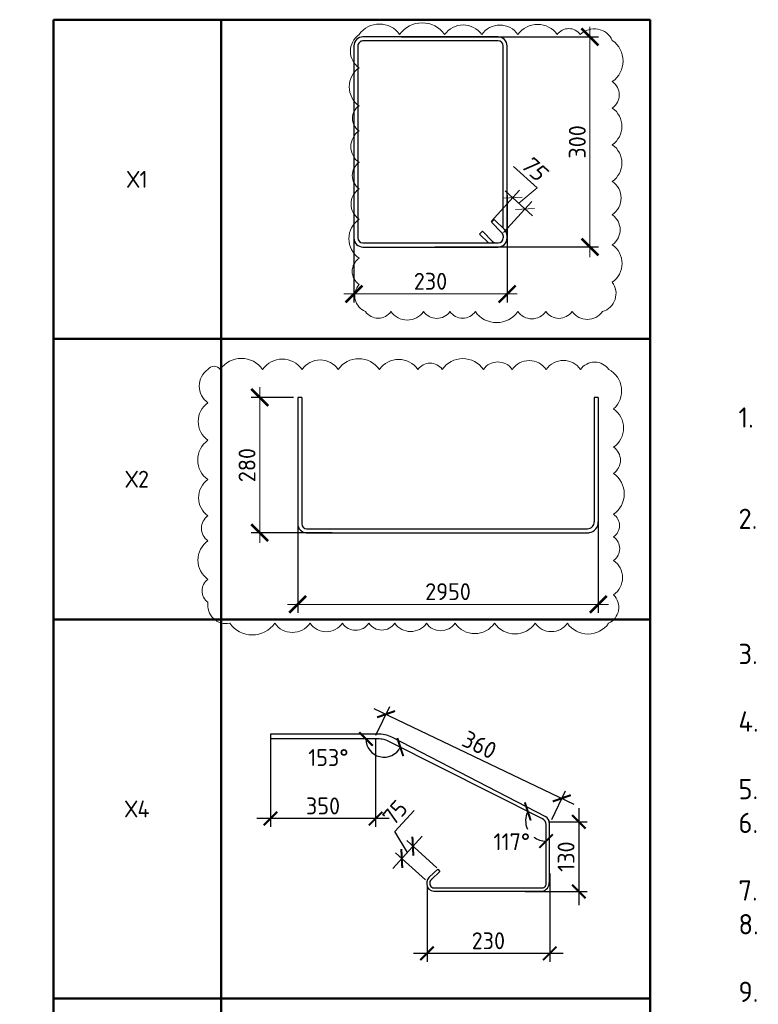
# Model space of a CAD drawing. Header units: millimetres. Extents: x -42044588 to 856694, y -806701 to 941911.
# Tile 180 of 256: x -52493 to -41562, y -348167 to -333592. Entities that reach past the tile are written whole.
import ezdxf

# ---------------------------------------------------------------- set-up
doc = ezdxf.new("R2010")
doc.units = ezdxf.units.MM
doc.linetypes.add('ACAD_ISO02W100', pattern=[15, 12, -3])
doc.layers.add('0 @ 100', color=7, linetype='Continuous')
doc.layers.add('пунктир', color=4, linetype='ACAD_ISO02W100')
for name, color, linetype, lineweight in [('907Сл Осевые', 1, 'Continuous', 0), ('RAZMER', 100, 'Continuous', 15), ('RAZMER @ 100', 100, 'Continuous', 15), ('Выноски', 20, 'Continuous', 20), ('РАЗМЕРЫ', 1, 'Continuous', 9), ('Узлы', 7, 'Continuous', 0)]:
    doc.layers.add(name, color=color, linetype=linetype, lineweight=lineweight)
doc.styles.add('GOST 2.304', font='CS_Gost2304.shx')
doc.styles.add('GOST-2.304_Type-B', font='GOST_Common.ttf')
doc.styles.add('ГОСТ', font='GOST_Common.ttf')
doc.styles.add('ГОСТ 2.304', font='GOST_Common.ttf')
doc.styles.add('Украинский', font='isocpeur.ttf', dxfattribs={"oblique": 12})
doc.dimstyles.new('10', dxfattribs={"dimscale": 0, "dimtxt": 250, "dimasz": 200, "dimexe": 150, "dimexo": 0, "dimgap": 60, "dimtad": 1, "dimdec": 0, "dimlfac": 0.1, "dimrnd": 1, "dimzin": 0, "dimdsep": 46, "dimtxsty": 'ГОСТ 2.304', "dimblk": 'OBLIQUE', "dimcen": 0.09, "dimdle": 150, "dimadec": 0, "dimazin": 0, "dimtfac": 1, "dimtdec": 0, "dimtmove": 1, "dimatfit": 2, "dimfxl": 0, "dimtzin": 0, "dimlwd": 0, "dimlwe": 0, "dimarcsym": 0})
doc.dimstyles.new('ГОСТ', dxfattribs={"dimscale": 0, "dimtxt": 2.5, "dimasz": 2.5, "dimexe": 1.25, "dimexo": 0.625, "dimtad": 1, "dimdec": 0, "dimtxsty": 'ГОСТ', "dimblk": 'ARCHTICK', "dimcen": 2.5, "dimdle": 1.5, "dimclrd": 256, "dimclre": 256, "dimclrt": 256, "dimadec": 0, "dimazin": 0, "dimtfac": 1, "dimtdec": 0, "dimtmove": 1, "dimatfit": 3, "dimfxl": 0, "dimlwd": -1, "dimarcsym": 0})
doc.dimstyles.new('СПДС', dxfattribs={"dimscale": 100, "dimtxt": 2.5, "dimasz": 2, "dimexe": 1.25, "dimexo": 0, "dimtad": 1, "dimdec": 0, "dimrnd": 5, "dimtxsty": 'GOST-2.304_Type-B', "dimblk": 'ARCHTICK', "dimcen": 2.5, "dimdle": 2, "dimclrd": 1, "dimclre": 1, "dimclrt": 1, "dimadec": 0, "dimazin": 2, "dimtfac": 0.75, "dimtdec": 0, "dimtmove": 1, "dimatfit": 3, "dimfxl": 0, "dimtolj": 1, "dimarcsym": 0})

# ---------------------------------------------------------------- blocks, each defined once
blk = doc.blocks.new('*U361')
at = {"color": 0, "linetype": 'ByBlock', "lineweight": -2}
for p, q in [((-10, 491.1), (-10, 12.5)), ((-10, 486.1), (-10, 491.1)), ((0, 486.1), (0, 491.1)), ((349.4, 513.6), (12.5, 513.6)), ((349.4, 503.6), (12.5, 503.6)), ((51.8, 474.5), (26.3, 499.9)), ((36.8, 503.6), (58.9, 481.5)), ((361.9, 12.5), (361.9, 491.1)), ((371.9, 12.5), (371.9, 491.1)), ((22, 444.7), (-3.4, 470.2)), ((0, 466.8), (0, 12.5)), ((3.7, 477.2), (29.1, 451.8)), ((58.9, 481.5), (51.8, 474.5)), ((29.1, 451.8), (22, 444.7)), ((12.5, 0), (349.4, 0)), ((12.5, -10), (349.4, -10))]:
    blk.add_line(p, q, dxfattribs=at)
for centre, radius, start, end in [((12.5, 491.1), 22.5, 90, 180), ((12.5, 491.1), 12.5, 90, 180), ((17.5, 491.1), 12.5, 45, 90), ((349.4, 491.1), 22.5, 0, 90), ((349.4, 491.1), 12.5, 0, 90), ((12.5, 486.1), 22.5, 180, 225), ((12.5, 486.1), 12.5, 180, 225), ((12.5, 12.5), 22.5, 180, 270), ((12.5, 12.5), 12.5, 180, 270), ((349.4, 12.5), 12.5, 270, 0), ((349.4, 12.5), 22.5, 270, 0)]:
    blk.add_arc(centre, radius, start, end, dxfattribs=at)
at = {"style": 'GOST 2.304', "oblique": 15, "flags": 9}
for tag, p in [('ДИАМЕТР', (-52.8, -63)), ('КЛАСС', (-53, -68.7)), ('ДЛИНА', (-52.5, -73.8)), ('ПОЗИЦИЯ', (-52.3, -58)), ('МАССА', (-52.3, -78.3))]:
    blk.add_attdef(tag, p, '', height=2.5, dxfattribs=at)
blk = doc.blocks.new('_ArchTick')
at = {"color": 0, "linetype": 'ByBlock', "const_width": 0.15}
blk.add_lwpolyline([(-0.5, -0.5), (0.5, 0.5)], dxfattribs=at)
blk = doc.blocks.new('*D6428')
at = {"layer": 'DEFPOINTS', "color": 0, "transparency": 16777216}
for p in [(-46903, -333846), (-46413, -336956), (-44053, -336956)]:
    blk.add_point(p, dxfattribs=at)
at = {"layer": 'RAZMER', "transparency": 16777216}
blk.add_line((-44053, -333696), (-44053, -337106), dxfattribs=at)
at = {"layer": 'RAZMER', "lineweight": -2, "transparency": 16777216}
for p, q in [((-46841, -333846), (-43928, -333846)), ((-46350, -336956), (-43928, -336956))]:
    blk.add_line(p, q, dxfattribs=at)
at = {"layer": 'RAZMER', "transparency": 16777216, "xscale": 250, "yscale": 250, "zscale": 250}
for p, rotation in [((-44053, -333846), 90), ((-44053, -336956), 270)]:
    blk.add_blockref('_ArchTick', p, dxfattribs=dict(at, rotation=rotation))
at = {"layer": 'RAZMER', "lineweight": 0, "transparency": 16777216, "insert": (-44241, -335401), "char_height": 250, "attachment_point": 5, "rotation": 90, "style": 'ГОСТ', "bg_fill": 3, "box_fill_scale": 1.1, "bg_fill_color": 256, "bg_fill_true_color": 13158600, "bg_fill_transparency": 0}
blk.add_mtext('300', dxfattribs=at)
blk = doc.blocks.new('*D6429')
at = {"layer": 'DEFPOINTS', "color": 0, "transparency": 16777216}
for p in [(-47547, -336126), (-45279, -336126), (-47547, -337652)]:
    blk.add_point(p, dxfattribs=at)
at = {"layer": 'RAZMER', "lineweight": -2, "transparency": 16777216}
for p, q in [((-47547, -336189), (-47547, -337777)), ((-45279, -336189), (-45279, -337777))]:
    blk.add_line(p, q, dxfattribs=at)
at = {"layer": 'RAZMER', "transparency": 16777216}
blk.add_line((-45129, -337652), (-47697, -337652), dxfattribs=at)
at = {"layer": 'RAZMER', "transparency": 16777216, "xscale": 250, "yscale": 250, "zscale": 250, "rotation": 180}
blk.add_blockref('_ArchTick', (-47547, -337652), dxfattribs=at)
at = {"layer": 'RAZMER', "transparency": 16777216, "xscale": 250, "yscale": 250, "zscale": 250}
blk.add_blockref('_ArchTick', (-45279, -337652), dxfattribs=at)
at = {"layer": 'RAZMER', "lineweight": 0, "transparency": 16777216, "insert": (-46413, -337464), "char_height": 250, "attachment_point": 5, "style": 'ГОСТ', "bg_fill": 3, "box_fill_scale": 1.1, "bg_fill_color": 256, "bg_fill_true_color": 13158600, "bg_fill_transparency": 0}
blk.add_mtext('230', dxfattribs=at)
blk = doc.blocks.new('*D6430')
at = {"layer": 'DEFPOINTS', "color": 0, "transparency": 16777216}
for p in [(-48941, -339183), (-48378, -339183), (-47809, -341186)]:
    blk.add_point(p, dxfattribs=at)
at = {"layer": 'RAZMER', "transparency": 16777216}
blk.add_line((-48941, -341336), (-48941, -339033), dxfattribs=at)
at = {"layer": 'RAZMER', "lineweight": -2, "transparency": 16777216}
for p, q in [((-48441, -339183), (-49066, -339183)), ((-47871, -341186), (-49066, -341186))]:
    blk.add_line(p, q, dxfattribs=at)
at = {"layer": 'RAZMER', "transparency": 16777216, "xscale": 250, "yscale": 250, "zscale": 250}
for p, rotation in [((-48941, -339183), 90), ((-48941, -341186), 270)]:
    blk.add_blockref('_ArchTick', p, dxfattribs=dict(at, rotation=rotation))
at = {"layer": 'RAZMER', "lineweight": 0, "transparency": 16777216, "insert": (-49129, -340185), "char_height": 250, "attachment_point": 5, "rotation": 90, "style": 'ГОСТ', "bg_fill": 3, "box_fill_scale": 1.1, "bg_fill_color": 256, "bg_fill_true_color": 13158600, "bg_fill_transparency": 0}
blk.add_mtext('280', dxfattribs=at)
blk = doc.blocks.new('*D6431')
at = {"layer": 'DEFPOINTS', "color": 0, "transparency": 16777216}
for p in [(-48378, -340851), (-43930, -340815), (-43930, -342246)]:
    blk.add_point(p, dxfattribs=at)
at = {"layer": 'RAZMER', "lineweight": -2, "transparency": 16777216}
for p, q in [((-43930, -340877), (-43930, -342371)), ((-48378, -340914), (-48378, -342371))]:
    blk.add_line(p, q, dxfattribs=at)
at = {"layer": 'RAZMER', "transparency": 16777216}
blk.add_line((-48528, -342246), (-43780, -342246), dxfattribs=at)
at = {"layer": 'RAZMER', "transparency": 16777216, "xscale": 250, "yscale": 250, "zscale": 250, "rotation": 180}
blk.add_blockref('_ArchTick', (-48378, -342246), dxfattribs=at)
at = {"layer": 'RAZMER', "transparency": 16777216, "xscale": 250, "yscale": 250, "zscale": 250}
blk.add_blockref('_ArchTick', (-43930, -342246), dxfattribs=at)
at = {"layer": 'RAZMER', "lineweight": 0, "transparency": 16777216, "insert": (-46154, -342058), "char_height": 250, "attachment_point": 5, "style": 'ГОСТ', "bg_fill": 3, "box_fill_scale": 1.1, "bg_fill_color": 256, "bg_fill_true_color": 13158600, "bg_fill_transparency": 0}
blk.add_mtext('2950', dxfattribs=at)
blk = doc.blocks.new('*T6423')
at = {"layer": 'Выноски', "color": 0, "linetype": 'ByBlock', "lineweight": 50, "transparency": 16777216}
for p, q in [((0, 0), (8834, 0)), ((0, 0), (0, -21955)), ((2484, 0), (2484, -21955)), ((8834, 0), (8834, -21955)), ((0, -4726), (8834, -4726)), ((0, -8877), (8834, -8877)), ((0, -14489), (8834, -14489)), ((0, -18336), (8834, -18336)), ((0, -21955), (8834, -21955))]:
    blk.add_line(p, q, dxfattribs=at)
at = {"layer": 'Выноски', "color": 0, "transparency": 16777216, "char_height": 250, "width": 2183.67, "attachment_point": 5, "style": 'GOST-2.304_Type-B'}
for s, insert in [('Х1', (1242, -2363)), ('Х2', (1242, -6802)), ('Х4', (1242, -11683)), ('Х5', (1242, -16413)), ('Х', (1242, -20146))]:
    blk.add_mtext(s, dxfattribs=dict(at, insert=insert))
blk = doc.blocks.new('*D6652')
at = {"layer": 'DEFPOINTS', "color": 0, "transparency": 16777216}
for p in [(-48782, -344172), (-47225, -344235), (-48782, -345417)]:
    blk.add_point(p, dxfattribs=at)
at = {"layer": 'РАЗМЕРЫ', "color": 1, "lineweight": -2, "transparency": 16777216}
for p, q in [((-48782, -344172), (-48782, -345542)), ((-47225, -344235), (-47225, -345542)), ((-47025, -345417), (-48982, -345417))]:
    blk.add_line(p, q, dxfattribs=at)
at = {"layer": 'РАЗМЕРЫ', "color": 1, "lineweight": -2, "transparency": 16777216, "xscale": 200, "yscale": 200, "zscale": 200, "rotation": 180}
blk.add_blockref('_ArchTick', (-48782, -345417), dxfattribs=at)
at = {"layer": 'РАЗМЕРЫ', "color": 1, "lineweight": -2, "transparency": 16777216, "xscale": 200, "yscale": 200, "zscale": 200}
blk.add_blockref('_ArchTick', (-47225, -345417), dxfattribs=at)
at = {"layer": 'РАЗМЕРЫ', "color": 1, "lineweight": 0, "transparency": 16777216, "insert": (-48004, -345230), "char_height": 250, "attachment_point": 5, "style": 'GOST-2.304_Type-B'}
blk.add_mtext('\\A1;350', dxfattribs=at)
blk = doc.blocks.new('*D6653')
at = {"layer": 'DEFPOINTS', "color": 0, "transparency": 16777216}
for p in [(-44648, -346231), (-46465, -346433), (-46465, -347413)]:
    blk.add_point(p, dxfattribs=at)
at = {"layer": 'РАЗМЕРЫ', "color": 1, "lineweight": -2, "transparency": 16777216}
for p, q in [((-44648, -346231), (-44648, -347538)), ((-46465, -346433), (-46465, -347538)), ((-44448, -347413), (-46665, -347413))]:
    blk.add_line(p, q, dxfattribs=at)
at = {"layer": 'РАЗМЕРЫ', "color": 1, "lineweight": -2, "transparency": 16777216, "xscale": 200, "yscale": 200, "zscale": 200, "rotation": 180}
blk.add_blockref('_ArchTick', (-46465, -347413), dxfattribs=at)
at = {"layer": 'РАЗМЕРЫ', "color": 1, "lineweight": -2, "transparency": 16777216, "xscale": 200, "yscale": 200, "zscale": 200}
blk.add_blockref('_ArchTick', (-44648, -347413), dxfattribs=at)
at = {"layer": 'РАЗМЕРЫ', "color": 1, "lineweight": 0, "transparency": 16777216, "insert": (-45557, -347226), "char_height": 250, "attachment_point": 5, "style": 'GOST-2.304_Type-B'}
blk.add_mtext('\\A1;230', dxfattribs=at)
blk = doc.blocks.new('*D6654')
at = {"layer": 'DEFPOINTS', "color": 0, "transparency": 16777216}
for p in [(-44647, -345465), (-45014, -346497), (-44219, -346497)]:
    blk.add_point(p, dxfattribs=at)
at = {"layer": 'РАЗМЕРЫ', "color": 1, "lineweight": -2, "transparency": 16777216}
for p, q in [((-44219, -345265), (-44219, -346697)), ((-44647, -345465), (-44094, -345465)), ((-45014, -346497), (-44094, -346497))]:
    blk.add_line(p, q, dxfattribs=at)
at = {"layer": 'РАЗМЕРЫ', "color": 1, "lineweight": -2, "transparency": 16777216, "xscale": 200, "yscale": 200, "zscale": 200}
for p, rotation in [((-44219, -345465), 90), ((-44219, -346497), 270)]:
    blk.add_blockref('_ArchTick', p, dxfattribs=dict(at, rotation=rotation))
at = {"layer": 'РАЗМЕРЫ', "color": 1, "lineweight": 0, "transparency": 16777216, "insert": (-44407, -345981), "char_height": 250, "attachment_point": 5, "rotation": 90, "style": 'GOST-2.304_Type-B'}
blk.add_mtext('\\A1;130', dxfattribs=at)
blk = doc.blocks.new('*D6655')
at = {"layer": 'DEFPOINTS', "color": 0, "transparency": 16777216}
for p in [(-47220, -344185), (-44470, -345117), (-44620, -345430)]:
    blk.add_point(p, dxfattribs=at)
at = {"layer": 'РАЗМЕРЫ', "color": 1, "lineweight": -2, "transparency": 16777216}
for p, q in [((-47251, -343786), (-44290, -345204)), ((-47220, -344185), (-47017, -343760)), ((-44620, -345430), (-44416, -345005))]:
    blk.add_line(p, q, dxfattribs=at)
at = {"layer": 'РАЗМЕРЫ', "color": 1, "lineweight": -2, "transparency": 16777216, "xscale": 200, "yscale": 200, "zscale": 200}
for p, rotation in [((-47071, -343872), 154.4170188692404), ((-44470, -345117), 334.4170188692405)]:
    blk.add_blockref('_ArchTick', p, dxfattribs=dict(at, rotation=rotation))
at = {"layer": 'РАЗМЕРЫ', "color": 1, "transparency": 16777216, "insert": (-45689, -344326), "char_height": 250, "attachment_point": 5, "rotation": 334.417, "style": 'GOST-2.304_Type-B'}
blk.add_mtext('\\A1;360', dxfattribs=at)
blk = doc.blocks.new('*D6656')
at = {"layer": 'DEFPOINTS', "color": 0, "transparency": 16777216}
for p in [(-46838, -346009), (-46322, -346145), (-46486, -346326)]:
    blk.add_point(p, dxfattribs=at)
at = {"layer": 'РАЗМЕРЫ', "color": 1, "lineweight": -2, "transparency": 16777216}
for p, q in [((-46942, -345611), (-46657, -345296)), ((-46539, -345679), (-46972, -346157)), ((-46756, -345918), (-46942, -345611)), ((-46322, -346145), (-46766, -345743)), ((-46486, -346326), (-46930, -345925))]:
    blk.add_line(p, q, dxfattribs=at)
at = {"layer": 'РАЗМЕРЫ', "color": 1, "lineweight": -2, "transparency": 16777216, "xscale": 200, "yscale": 200, "zscale": 200}
for p, rotation in [((-46674, -345827), 47.8990282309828), ((-46838, -346009), 227.8990282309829)]:
    blk.add_blockref('_ArchTick', p, dxfattribs=dict(at, rotation=rotation))
at = {"layer": 'РАЗМЕРЫ', "color": 1, "transparency": 16777216, "insert": (-46939, -345328), "char_height": 250, "attachment_point": 5, "rotation": 47.899, "style": 'GOST-2.304_Type-B'}
blk.add_mtext('\\A1;75', dxfattribs=at)
blk = doc.blocks.new('*D6657')
at = {"layer": '907Сл Осевые', "color": 1, "lineweight": -2, "transparency": 16777216}
blk.add_arc((-47100, -344239), 269, 180, 333.236, dxfattribs=at)
at = {"layer": 'DEFPOINTS', "color": 0, "transparency": 16777216}
for p in [(-48784, -344239), (-47196, -344239), (-47020, -344279), (-47044, -344502), (-44756, -345421)]:
    blk.add_point(p, dxfattribs=at)
at = {"layer": '907Сл Осевые', "color": 1, "lineweight": -2, "transparency": 16777216, "xscale": 200, "yscale": 200, "zscale": 200}
for p, rotation in [((-47369, -344239), 89.99999999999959), ((-46860, -344360), 63.23598647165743)]:
    blk.add_blockref('_ArchTick', p, dxfattribs=dict(at, rotation=rotation))
at = {"layer": '907Сл Осевые', "color": 1, "transparency": 16777216, "insert": (-47925, -344514), "char_height": 250, "attachment_point": 5, "style": 'GOST-2.304_Type-B'}
blk.add_mtext('\\A1;153°', dxfattribs=at)
blk = doc.blocks.new('*D6658')
at = {"layer": '907Сл Осевые', "color": 1, "lineweight": -2, "transparency": 16777216}
for start, end in [(153.236, 204.2969), (233.0605, 270)]:
    blk.add_arc((-44703, -345448), 303, start, end, dxfattribs=at)
at = {"layer": 'DEFPOINTS', "color": 0, "transparency": 16777216}
for p in [(-47020, -344279), (-44756, -345421), (-44999, -345512), (-44703, -345507), (-44703, -346362)]:
    blk.add_point(p, dxfattribs=at)
at = {"layer": '907Сл Осевые', "color": 1, "lineweight": -2, "transparency": 16777216, "xscale": 200, "yscale": 200, "zscale": 200}
for p, rotation in [((-44974, -345311), 63.2359864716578), ((-44703, -345751), 359.9999999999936)]:
    blk.add_blockref('_ArchTick', p, dxfattribs=dict(at, rotation=rotation))
at = {"layer": '907Сл Осевые', "color": 1, "transparency": 16777216, "insert": (-45210, -345760), "char_height": 250, "attachment_point": 5, "style": 'GOST-2.304_Type-B'}
blk.add_mtext('\\A1;117°', dxfattribs=at)
blk = doc.blocks.new('_Oblique')
at = {"layer": 'пунктир', "color": 0, "lineweight": -2}
blk.add_line((-0.5, -0.5), (0.5, 0.5), dxfattribs=at)
blk = doc.blocks.new('*D6800')
at = {"layer": 'DEFPOINTS', "color": 0, "transparency": 16777216}
for p in [(-45196, -336228), (-45513, -336580), (-45332, -336744)]:
    blk.add_point(p, dxfattribs=at)
at = {"layer": 'РАЗМЕРЫ', "color": 0, "lineweight": 0, "transparency": 16777216}
for p, q in [((-44835, -336083), (-45186, -335766)), ((-45105, -336310), (-44835, -336083)), ((-45513, -336580), (-45095, -336117)), ((-44903, -336493), (-45307, -336127)), ((-45332, -336744), (-44913, -336281))]:
    blk.add_line(p, q, dxfattribs=at)
at = {"layer": 'РАЗМЕРЫ', "color": 0, "lineweight": 0, "transparency": 16777216, "xscale": 200, "yscale": 200, "zscale": 200}
for p, rotation in [((-45196, -336228), 137.8990282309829), ((-45014, -336392), 317.8990282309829)]:
    blk.add_blockref('_Oblique', p, dxfattribs=dict(at, rotation=rotation))
at = {"layer": 'РАЗМЕРЫ', "color": 0, "transparency": 16777216, "insert": (-44886, -335787), "char_height": 250, "attachment_point": 5, "rotation": 317.899, "style": 'Украинский', "bg_fill": 3, "box_fill_scale": 1.1, "bg_fill_color": 256, "bg_fill_true_color": 13158600, "bg_fill_transparency": 0}
blk.add_mtext('75', dxfattribs=at)

msp = doc.modelspace()

# ---------------------------------------------------------------- linework, layer by layer
at = {"layer": 'RAZMER', "lineweight": 30}
for p, q in [((-43929.65, -339182.555), (-43989.05, -339182.555)), ((-47195.59, -344238.841), (-48783.636, -344238.841)), ((-48782.361, -344165.967), (-48782.361, -344238.841)), ((-47197.979, -344166.127), (-48782.233, -344165.967)), ((-44707.102, -345392.479), (-46985.579, -344214.712)), ((-44755.772, -345421.263), (-47019.927, -344279.341)), ((-44702.705, -346361.774), (-44702.705, -345507.128)), ((-44655.185, -345477.759), (-44655.185, -346361.774))]:
    msp.add_line(p, q, dxfattribs=at)
for points in [[(-48378.265, -339182.555), (-48378.265, -341052.831)], [(-48318.865, -339182.555), (-48318.865, -341052.831)], [(-43989.05, -339182.555), (-43989.05, -341023.131)], [(-43929.65, -339182.555), (-43929.65, -341023.131)], [(-48252.952, -341186.22), (-44063.3, -341186.481)], [(-48249.247, -341126.936), (-44087.912, -341127.081)], [(-46064.386, -341186.481), (-44063.3, -341186.481)], [(-46427.346, -346277.83), (-46306.996, -346165.02), (-46274.315, -346199.518), (-46400.73, -346319.391), (-46401.693, -346321.233)], [(-46362.942, -346444.934), (-44762.073, -346444.934)], [(-46362.942, -346492.454), (-44762.073, -346492.454)]]:
    msp.add_lwpolyline(points, dxfattribs=at)
for centre, radius, start, end in [((-48244.615, -341052.831), 133.65, 180, 270), ((-48244.615, -341052.831), 74.25, 180, 270), ((-44088.61, -341027.43), 99.653, 270.4014222, 2.4726881), ((-44087.719, -341028.62), 158.165, 278.4363957, 1.9889486), ((-47181.782, -344583.885), 418.072, 62.010952, 92.220434), ((-47181.782, -344583.885), 344.883, 62.010952, 92.220434), ((-44798.705, -345507.128), 96, 0, 63.4349488), ((-44751.185, -345477.759), 96, 0, 63.4349488), ((-46313.987, -346385.055), 155.952, 130.2722831, 180.4832081), ((-46362.942, -346385.534), 106.92, 180, 270), ((-46351.721, -346375.546), 73.805, 131.7925211, 246.842795), ((-46362.942, -346385.534), 59.4, 203.2419046, 270), ((-44764.56, -346380.386), 64.595, 272.1782659, 16.7463785), ((-44764.528, -346380.386), 64.595, 272.1782659, 16.7463785), ((-44784.801, -346365.097), 129.659, 280.8929377, 1.4687081), ((-44784.769, -346365.097), 129.659, 280.8929377, 1.4687081)]:
    msp.add_arc(centre, radius, start, end, dxfattribs=at)

# ---------------------------------------------------------------- block references
at = {"lineweight": 30, "xscale": 5.94, "yscale": 5.94, "zscale": 5.94, "rotation": 180}
msp.add_blockref('*U361', (-45338.073, -333905.688), dxfattribs=at)

# ---------------------------------------------------------------- texts
at = {"ltscale": 100, "insert": (-133805.873, -335628.958), "char_height": 250, "attachment_point": 1, "style": 'ГОСТ'}
msp.add_mtext_dynamic_manual_height_columns('\\pi1250,t1750;1.^IПроизводство работ вести в строгом соответствии с требованиями СП 70.13330.2012 "Несущие и ограждающие конструкции" и проектом производства работ.{\\H1.83333x; }\\P2.^IПеред бетонированием арматуру и основание, на которую укладывается бетонная смесь, очистить от {\\H1.55556x; }ржавчины и грязи. {\\H1.64815x; }\\P3.^IБетонирование вести слоем на всю толщину  плит. Захватки при бетонировании должны быть отсечены {\\H1.61728x; }вертикальными швами. Бетон применять класса В25. Заполнителем для бетона служит щебень твердых пород, {\\H1.62757x; }наибольшая фракция щебня не должна превышать 40мм.{\\H1.62414x; }\\P4.^IВ процессе бетонирования обеспечить соблюдение защитных слоев и мест положения рабочей арматуры {\\H1.62529x; }согласно проекту. Материал фиксаторов для нижней арматуры фундаментных плит выбирается проектом производства {\\H1.6249x; }работ, исходя из конкретных возможностей строительной организации.{\\H1.62503x; }\\P5.^IПроектом принято соединение рабочих стержней арматуры монолитной плиты внахлестку (без сварки). {\\H1.72499x; }\\P6.^IСварные арматурные каркасы изготовить на заводе-изготовители. {\\H1.67917x; }\\P7.^IКрестообразные соединения стержней арматуры 1-го и 2-го рядов, а также 3-го и 4-го рядов между собой {\\H1.60694x; }выполнить вязкой отожженной проволокой диаметром 2,0-3,0 мм. Допускается применение специальных соединительных {\\H1.63102x; }элементов - пластмассовых или проволочных фиксаторов. Соединение арматуры допускается предусматривать не во всех {\\H1.62299x; }местах пересечения стержней арматуры. При этом должны быть связаны вязальной проволокой все пересечения стержней {\\H1.62567x; }в 2-х крайних рядах по периметру плит, остальные узлы могут быть соединены через узел в шахматном порядке (схему {\\H1.72478x; }вязки стержней см. на данном листе).{\\H1.77924x; }', width=18954.38214, gutter_width=12.5, heights=[0], dxfattribs=at)
at = {"layer": '0 @ 100', "insert": (-41855.904, -339329.867), "char_height": 300, "width": 18500, "attachment_point": 1, "style": 'ГОСТ'}
msp.add_mtext('\\pi-900,l900,t900;{\\C7;1.^IАрмирование монолитной плиты  состоит из основного армирования ∅10 А500С с шагом  200х200мм  в нижней зоне, основного армирования ∅10 А500С с шагом  200х200мм  в  верхней зоне и дополнительного армирования, указанного на схемах армирования.\\P2.^IАрмирование плиты предусмотрено отдельными  стержнями заводской длины по осям Х и Y. При недостатке заводской длины стержней для армирования плиты, стыки стержней осуществлять внахлестку без  сварки. Стыки арматуры внахлестку должны располагаться вразбежку (через шаг). См. деталь стыковки арматуры.\\P3.^IВерхнюю и нижнюю арматуру вязать вязальной проволокой через пересечение.  Стержни основной и дополнительной арматуры укладывать в соответствии с сечениями .\\P4.^IПо периметру плиты и у отверстий  у концов основной арматуры устанавливать П-образные элементы Ск1.\\P5.^IПозиции со знаком "*" укладываются с шагом 100 мм\\P6.^IДля фиксации в проектном положении стержней верхней сетки устанавливать фиксаторы Ф1 с шагом 600х600мм.\\P7.^IДиаметр оправки стержня при d<20мм - 5d, при d≥20мм - 8d\\P8.^IКаркасы поперечного армирования устанавливаются до начала устройство верхней сетки армирования.\\P9.^IОбрамления отверстий см. лист 8. В местах расположения отверстий осуществить прерывания основной и дополнительной сеток арматуры. Отверстия обрамляются двумя стержнями арматуры. Отверстия обрамляются двумя стержнями арматуры  см. узел обрамления отверстий лист 8, расход стали на обрамление учтен на листе 35.\\P10.^IПроемы размерами до 300х300 допускается выполнять по месту методом алмазного бурения.\\P11.^IСечения 3-3;4-4;5-5 см. лист 8.}', dxfattribs=at)
at = {"layer": 'Узлы', "color": 80, "linetype": 'Continuous', "lineweight": 0, "insert": (-59773.19, -347326.237, -400.178), "char_height": 350, "width": 10464.96038, "attachment_point": 5, "style": 'GOST-2.304_Type-B'}
msp.add_mtext('\\pi136.85;Узел армирование балконной плиты', dxfattribs=at)

# ---------------------------------------------------------------- dimensions: what is measured, and where the dimension line sits
at = {"layer": '907Сл Осевые'}
for base, line2, picture, middle in [((-47043.591, -344501.742), ((-47195.59, -344238.841), (-48783.636, -344238.841)), '*D6657', (-47924.916, -344513.52)), ((-44999.199, -345511.901), ((-44702.705, -346361.774), (-44702.705, -345507.128)), '*D6658', (-45209.977, -345760.323))]:
    dim = msp.add_angular_dim_2l(base=base, line1=((-44755.772, -345421.263), (-47019.927, -344279.341)), line2=line2, dimstyle='СПДС', dxfattribs=at)
    dim.commit()
    dim.dimension.update_dxf_attribs({"geometry": picture, "text_midpoint": middle, "dimtype": 162})
at = {"layer": 'РАЗМЕРЫ'}
for p1, p2, distance, text, picture, middle in [((-47220.147, -344184.657), (-44619.799, -345429.586), 346.24, '360', '*D6655', (-45689.494, -344325.708)), ((-46321.849, -346144.665), (-46486.087, -346326.424), -473.957, '75', '*D6656', (-47038.755, -345438.727))]:
    dim = msp.add_aligned_dim(p1=p1, p2=p2, distance=distance, text=text, dimstyle='СПДС', dxfattribs=at)
    dim.commit()
    dim.dimension.update_dxf_attribs({"geometry": picture, "text_midpoint": middle})
at = {"layer": 'РАЗМЕРЫ', "lineweight": 0}
for base, p1, p2, text, picture, middle in [((-48782.361, -345417.133), (-47225.35, -344235.205), (-48782.361, -344172.382), '350', '*D6652', (-48003.855, -345229.633)), ((-46465.446, -347413.273), (-44648.136, -346231.345), (-46465.446, -346432.975), '230', '*D6653', (-45556.791, -347225.773))]:
    dim = msp.add_linear_dim(base=base, p1=p1, p2=p2, text=text, dimstyle='СПДС', dxfattribs=at)
    dim.commit()
    dim.dimension.update_dxf_attribs({"geometry": picture, "text_midpoint": middle})
dim = msp.add_linear_dim(base=(-44219.47, -346497.46), p1=(-44647.133, -345464.912), p2=(-45014.03, -346497.46), angle=90, text='130', dimstyle='СПДС', dxfattribs=at)
dim.commit()
dim.dimension.update_dxf_attribs({"geometry": '*D6654', "text_midpoint": (-44406.97, -345981.186)})

# ---------------------------------------------------------------- next in the draw order: dimensions: what is measured, and where the dimension line sits
at = {"layer": 'RAZMER @ 100', "lineweight": 0}
for base, p1, p2, text, picture, middle in [((-44053.062, -336956.322), (-46903.391, -333846.288), (-46412.866, -336956.322), '300', '*D6428', (-44240.562, -335401.305)), ((-48941.189, -339182.555), (-47808.567, -341186.481), (-48378.265, -339182.555), '280', '*D6430', (-49128.689, -340184.518))]:
    dim = msp.add_linear_dim(base=base, p1=p1, p2=p2, angle=90, text=text, dimstyle='ГОСТ', override={"dimscale": 100, "dimlfac": 0.1, "dimrnd": 10, "dimtix": 0, "dimtofl": 1, "dimtmove": 1, "dimatfit": 3}, dxfattribs=at)
    dim.commit()
    dim.dimension.update_dxf_attribs({"geometry": picture, "text_midpoint": middle})

# ---------------------------------------------------------------- next in the draw order: linework, layer by layer
at = {"layer": 'RAZMER', "lineweight": 30}
msp.add_line((-48318.865, -339182.555), (-48378.265, -339182.555), dxfattribs=at)

# ---------------------------------------------------------------- next in the draw order: dimensions: what is measured, and where the dimension line sits
at = {"layer": 'RAZMER @ 100', "lineweight": 0}
dim = msp.add_linear_dim(base=(-47547.059, -337651.701), p1=(-45278.673, -336126.253), p2=(-47547.059, -336126.253), dimstyle='ГОСТ', override={"dimscale": 100, "dimlfac": 0.1, "dimrnd": 10, "dimtix": 0, "dimtofl": 1, "dimtmove": 1, "dimatfit": 3}, dxfattribs=at)
dim.commit()
dim.dimension.update_dxf_attribs({"geometry": '*D6429', "text_midpoint": (-46412.866, -337464.201)})
dim = msp.add_linear_dim(base=(-43929.65, -342245.636), p1=(-48378.265, -340851.157), p2=(-43929.65, -340814.792), text='2950', dimstyle='ГОСТ', override={"dimscale": 100, "dimlfac": 0.1, "dimrnd": 10, "dimtix": 0, "dimtofl": 1, "dimtmove": 1, "dimatfit": 3}, dxfattribs=at)
dim.commit()
dim.dimension.update_dxf_attribs({"geometry": '*D6431', "text_midpoint": (-46153.958, -342058.136)})

# ---------------------------------------------------------------- next in the draw order: linework, layer by layer
at = {"layer": '907Сл Осевые', "color": 240, "true_color": 0xed1f24}
msp.add_lwpolyline([(-49706.943, -338768.279, 0.52056705), (-49706.943, -339261.366, 0.52056705), (-49706.943, -339817.109, 0.52056705), (-49706.943, -340400.032, 0.52056705), (-49706.943, -340935.52, 0.52056705), (-49706.943, -341305.7, 0.52056705), (-49706.943, -341877.037, 0.52056705), (-49706.943, -342215.385, 0.52056705), (-49384.033, -342526.508, 0.52056705), (-48718.424, -342526.508, 0.52056705), (-48196.466, -342526.508, 0.52056705), (-47717.448, -342526.508, 0.52056705), (-47326.099, -342526.508, 0.52056705), (-46941.067, -342526.508, 0.52056705), (-46472.822, -342526.508, 0.52056705), (-46049.398, -342526.508, 0.52056705), (-45465.457, -342526.508, 0.52056705), (-44862.624, -342526.508, 0.52056705), (-44386.922, -342526.508, 0.52056705), (-43777.58, -342526.508, 0.52056705), (-43703.314, -342105.061, 0.52056705), (-43703.314, -341595.971, 0.52056705), (-43703.314, -341247.501, 0.52056705), (-43703.314, -340913.384, 0.52056705), (-43703.314, -340308.192, 0.52056705), (-43703.314, -339918.45, 0.52056705), (-43703.314, -339354.153, 0.52056705), (-43775.694, -338768.279, 0.52056705), (-44192.322, -338768.279, 0.52056705), (-44700.517, -338768.279, 0.52056705), (-45204.825, -338768.279, 0.52056705), (-45628.91, -338768.279, 0.52056705), (-46241.02, -338768.279, 0.52056705), (-46598.534, -338768.279, 0.52056705), (-47170.186, -338768.279, 0.52056705), (-47778.817, -338768.279, 0.52056705), (-48313.715, -338768.279, 0.52056705), (-48898.816, -338768.279, 0.52056705), (-49524.506, -338768.279, 0.52056705)], format="xyb", close=True, dxfattribs=at)

# ---------------------------------------------------------------- next in the draw order: block references
msp.add_blockref('*T6423', (-51995.277, -333591.586))

# ---------------------------------------------------------------- next in the draw order: dimensions: what is measured, and where the dimension line sits
at = {"layer": 'РАЗМЕРЫ'}
dim = msp.add_linear_dim(base=(-45195.576, -336227.931), p1=(-45331.576, -336743.828), p2=(-45513.335, -336579.59), angle=137.8990282, text='75', dimstyle='10', override={"dimscale": 1, "dimtxsty": 'Украинский', "dimtfill": 1}, dxfattribs=at)
dim.commit()
dim.dimension.update_dxf_attribs({"geometry": '*D6800', "text_midpoint": (-44879.251, -336042.718), "dimtype": 161})

# ---------------------------------------------------------------- next in the draw order: linework, layer by layer
at = {"layer": '907Сл Осевые', "color": 240, "true_color": 0xed1f24}
msp.add_lwpolyline([(-47470.549, -333811.803, 0.52056705), (-47470.549, -334304.789, 0.52056705), (-47470.549, -334865.842, 0.52056705), (-47470.549, -335236.926, 0.52056705), (-47470.549, -335704.724, 0.52056705), (-47470.549, -336093.459, 0.52056705), (-47470.549, -336544.95, 0.52056705), (-47470.549, -337121.658, 0.52056705), (-47470.549, -337511.684, 0.52056705), (-47375.503, -337911.689, 0.52056705), (-46999.261, -337911.689, 0.52056705), (-46515.736, -337911.689, 0.52056705), (-46125.73, -337911.689, 0.52056705), (-45749.65, -337911.689, 0.52056705), (-45119.687, -337911.689, 0.52056705), (-44706.853, -337911.689, 0.52056705), (-44318.698, -337911.689, 0.52056705), (-43867.624, -337911.689, 0.52056705), (-43722.359, -337476.879, 0.52056705), (-43722.359, -336923.405, 0.52056705), (-43722.359, -336478.944, 0.52056705), (-43722.359, -335984.89, 0.52056705), (-43722.359, -335442.179, 0.52056705), (-43722.359, -334899.601, 0.52056705), (-43722.359, -334508.486, 0.52056705), (-43722.359, -333897.719, 0.52056705), (-44196.591, -333811.803, 0.52056705), (-44537.889, -333811.803, 0.52056705), (-45118.392, -333811.803, 0.52056705), (-45654.969, -333811.803, 0.52056705), (-46203.844, -333811.803, 0.52056705), (-46869.687, -333811.803, 0.52056705)], format="xyb", close=True, dxfattribs=at)

doc.saveas('drawing.dxf')
